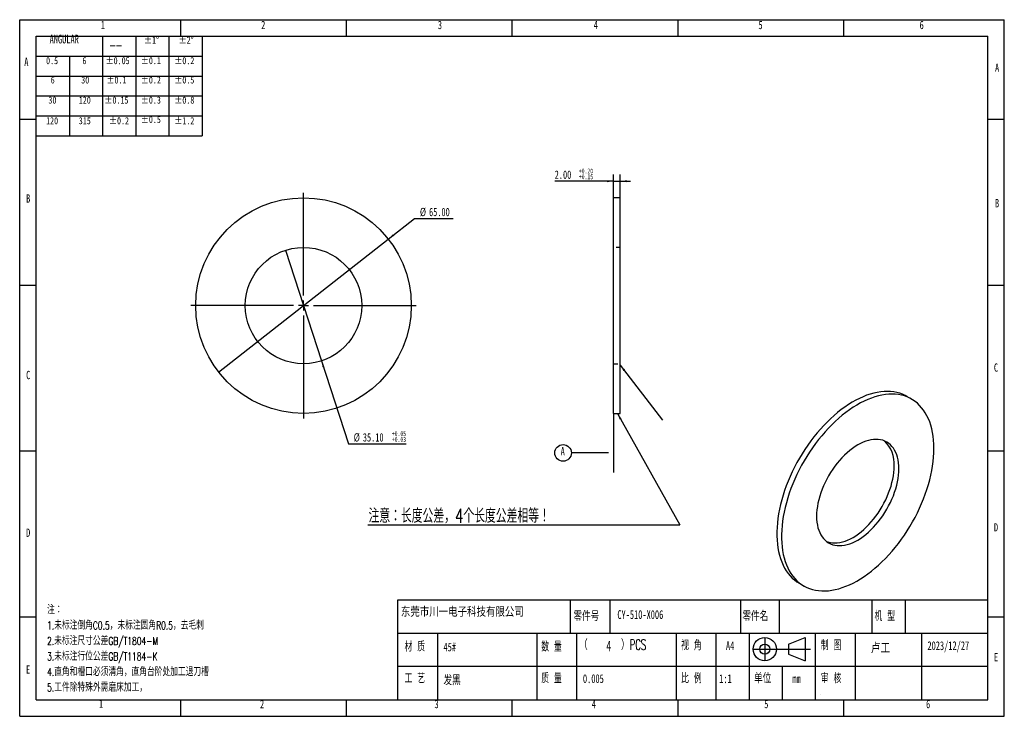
# Model space of a CAD drawing. Extents: x 0 to 297, y 0 to 210.
import ezdxf

# ---------------------------------------------------------------- set-up
doc = ezdxf.new("R2010")
doc.units = 0
doc.linetypes.add('SLD-实线', pattern=[0])
doc.linetypes.add('SLD-虚线', pattern=[1.905, 1.27, -0.635])
doc.layers.get('0').update_dxf_attribs({"linetype": 'CONTINUOUS'})
doc.layers.add('图框', color=7, linetype='SLD-实线')
doc.styles.add('SLDTEXTSTYLE0', font='TXT', dxfattribs={"width": 0.7})
doc.styles.add('SLDTEXTSTYLE1', font='TXT', dxfattribs={"width": 0.633333, "bigfont": 'bigfont'})
doc.styles.add('SLDTEXTSTYLE2', font='TXT', dxfattribs={"width": 0.7, "bigfont": 'bigfont'})
doc.styles.add('SLDTEXTSTYLE3', font='TXT', dxfattribs={"width": 0.590909, "bigfont": 'bigfont'})
doc.dimstyles.new('SLDDIMSTYLE0', dxfattribs={"dimtxt": 2.5, "dimasz": 2, "dimexe": 0, "dimexo": 0.0625, "dimtad": 0, "dimtih": 1, "dimtoh": 1, "dimdec": 1, "dimrnd": 1e-09, "dimzin": 4, "dimtxsty": 'SLDTEXTSTYLE0', "dimblk1": 'NONE', "dimsah": 1, "dimcen": 0, "dimazin": 3, "dimtol": 1, "dimtp": 0.05, "dimtm": -0.03, "dimtfac": 1, "dimtdec": 1, "dimtmove": 0, "dimatfit": 3, "dimtolj": 1})
doc.dimstyles.new('SLDDIMSTYLE1', dxfattribs={"dimtxt": 2.5, "dimasz": 2, "dimexe": 0, "dimexo": 0.0625, "dimtad": 0, "dimtih": 1, "dimtoh": 1, "dimdec": 1, "dimrnd": 1e-09, "dimzin": 4, "dimtxsty": 'SLDTEXTSTYLE0', "dimblk1": 'NONE', "dimsah": 1, "dimcen": 0, "dimazin": 3, "dimtfac": 1, "dimtdec": 1, "dimtmove": 0, "dimatfit": 3, "dimtolj": 1, "dimtzin": 12})
doc.dimstyles.new('SLDDIMSTYLE2', dxfattribs={"dimtxt": 2.5, "dimasz": 2, "dimexe": 0, "dimexo": 0.0625, "dimtad": 2, "dimdec": 1, "dimrnd": 1e-09, "dimzin": 4, "dimtxsty": 'SLDTEXTSTYLE0', "dimsah": 1, "dimcen": 0.09, "dimazin": 3, "dimtol": 1, "dimtp": 0.2, "dimtm": -0.15, "dimtfac": 1, "dimtdec": 1, "dimtmove": 0, "dimatfit": 3, "dimtolj": 1, "dimtzin": 0})
doc.dimstyles.new('SLDDIMSTYLE3', dxfattribs={"dimtxt": 0.18, "dimasz": 2, "dimexe": 0, "dimexo": 0.0625, "dimgap": 0, "dimtad": 0, "dimtih": 1, "dimtoh": 1, "dimdec": 0, "dimrnd": 1e-09, "dimzin": 0, "dimtxsty": 'STANDARD', "dimsah": 1, "dimcen": 0.09, "dimazin": 3, "dimtfac": 2, "dimtdec": 0, "dimtofl": 0, "dimtmove": 0, "dimatfit": 3, "dimtolj": 1, "dimtzin": 0})

# ---------------------------------------------------------------- blocks, each defined once
blk = doc.blocks.new('_D')
at = {"layer": '图框'}
for p, q in [((80.17, 140.5), (91.03, 107.12)), ((91.03, 107.12), (99.15, 82.12)), ((99.15, 82.12), (116.6, 82.12))]:
    blk.add_line(p, q, dxfattribs=at)
blk.add_solid([(91.03, 107.12), (91.36, 105.13), (91.93, 105.31)], dxfattribs=at)
at = {"layer": '图框', "attachment_point": 1, "style": 'SLDTEXTSTYLE0'}
for s, insert, char_height in [('%%c', (100.74, 85.34), 2.5), ('35.10', (103.51, 85.34), 2.5), ('+', (112.24, 85.96), 1.5), ('+', (112.24, 84.21), 1.5), ('0.05', (113.11, 85.96), 1.5), ('0.03', (113.11, 84.21), 1.5)]:
    blk.add_mtext(s, dxfattribs=dict(at, insert=insert, char_height=char_height))
blk = doc.blocks.new('_NONE')
blk = doc.blocks.new('_D_1')
at = {"layer": '图框'}
for p, q in [((111.19, 143.84), (119.12, 150.05)), ((119.12, 150.05), (130.75, 150.05)), ((60.01, 103.78), (111.19, 143.84))]:
    blk.add_line(p, q, dxfattribs=at)
blk.add_solid([(111.19, 143.84), (112.95, 144.84), (112.58, 145.31)], dxfattribs=at)
at = {"layer": '图框', "char_height": 2.5, "attachment_point": 1, "style": 'SLDTEXTSTYLE0'}
for s, insert in [('%%c', (120.71, 153.28)), ('65.00', (123.47, 153.28))]:
    blk.add_mtext(s, dxfattribs=dict(at, insert=insert))
blk = doc.blocks.new('SW_CENTERMARKSYMBOL_0')
at = {"layer": '图框', "color": 0}
for p, q in [((0, 3), (0, 34)), ((-3, 0), (-34, 0)), ((0, 0), (-1.5, 0)), ((0, 0), (0, 1.5)), ((0, 0), (0, -1.5)), ((0, 0), (1.5, 0)), ((3, 0), (34, 0)), ((0, -3), (0, -34))]:
    blk.add_line(p, q, dxfattribs=at)
blk = doc.blocks.new('_D_2')
at = {"layer": '图框'}
for p, q in [((179.15, 161.31), (161.38, 161.31)), ((179.15, 156.31), (179.15, 163.31)), ((179.15, 161.31), (181.15, 161.31)), ((181.15, 156.31), (181.15, 163.31)), ((181.15, 161.31), (184.25, 161.31))]:
    blk.add_line(p, q, dxfattribs=at)
for points in [[(179.15, 161.31), (177.15, 161.61), (177.15, 161.01)], [(181.15, 161.31), (183.15, 161.01), (183.15, 161.61)]]:
    blk.add_solid(points, dxfattribs=at)
at = {"layer": '图框', "attachment_point": 1, "style": 'SLDTEXTSTYLE0'}
for s, insert, char_height in [('2.00', (161.38, 164.53), 2.5), ('+', (168.66, 165.15), 1.5), ('0.20', (169.53, 165.15), 1.5), ('0.15', (169.53, 163.41), 1.5), ('+', (168.66, 163.41), 1.5)]:
    blk.add_mtext(s, dxfattribs=dict(at, insert=insert, char_height=char_height))
blk = doc.blocks.new('SW_NOTE_0')
at = {"layer": '图框', "color": 0}
blk.add_line((-94.12, 0), (0, 0), dxfattribs=at)
at = {"layer": '图框', "color": 0, "insert": (-93.87, 4.85), "char_height": 4.2333, "attachment_point": 1, "style": 'SLDTEXTSTYLE2'}
blk.add_mtext('注意：长度公差，4个长度公差相等！', dxfattribs=at)
blk = doc.blocks.new('SW_DATUMTAG_0')
at = {"layer": '图框', "color": 0}
for p, q in [((15.98, 13.35), (15.98, -4.48)), ((14.46, 1.45), (3.23, 1.45))]:
    blk.add_line(p, q, dxfattribs=at)
blk.add_circle((0.73, 1.45), 2.5, dxfattribs=at)
at = {"layer": '图框', "color": 0, "insert": (0, 3.22), "char_height": 2.5, "attachment_point": 1, "style": 'SLDTEXTSTYLE0'}
blk.add_mtext('A', dxfattribs=at)

msp = doc.modelspace()

# ---------------------------------------------------------------- linework, layer by layer
at = {"color": 7, "linetype": 'SLD-实线'}
for p, q in [((181.15, 156.31), (179.15, 156.31)), ((179.15, 123.81), (179.15, 156.31)), ((181.15, 123.81), (181.15, 156.31)), ((179.15, 91.31), (179.15, 123.81)), ((181.15, 91.31), (181.15, 123.81)), ((269.03, 95.61), (267.61, 96.43)), ((179.15, 91.31), (181.15, 91.31)), ((235.11, 40.14), (236.53, 39.32))]:
    msp.add_line(p, q, dxfattribs=at)
at = {"color": 7, "linetype": 'SLD-虚线'}
for p, q in [((181.15, 141.36), (179.15, 141.36)), ((179.15, 106.26), (181.15, 106.26))]:
    msp.add_line(p, q, dxfattribs=at)
at = {"color": 7, "linetype": 'SLD-实线', "flags": 128}
for points in [[(267.61, 96.43), (267.12, 96.7), (266.3, 97.07), (265.44, 97.38), (264.56, 97.63), (263.64, 97.8), (262.69, 97.91), (261.72, 97.95), (260.73, 97.92), (259.71, 97.83), (258.67, 97.66), (257.62, 97.43), (256.55, 97.13), (255.47, 96.77), (254.39, 96.34), (253.29, 95.84), (252.19, 95.28), (251.09, 94.66), (249.99, 93.98), (248.89, 93.24), (247.8, 92.44), (246.71, 91.59), (245.64, 90.68), (244.58, 89.72), (243.53, 88.71), (242.51, 87.66), (241.5, 86.56), (240.51, 85.42), (239.56, 84.23), (238.62, 83.02), (237.72, 81.76), (236.85, 80.48), (236.01, 79.17), (235.21, 77.84), (234.45, 76.48), (233.72, 75.1), (233.03, 73.71), (232.39, 72.3), (231.79, 70.89), (231.24, 69.47), (230.73, 68.05), (230.27, 66.63), (229.85, 65.21), (229.49, 63.8), (229.18, 62.4), (228.92, 61.01), (228.71, 59.64), (228.55, 58.29), (228.44, 56.96), (228.39, 55.66), (228.39, 54.38), (228.44, 53.14), (228.55, 51.94), (228.71, 50.77), (228.92, 49.64), (229.18, 48.56), (229.49, 47.52), (229.85, 46.52), (230.27, 45.58), (230.73, 44.69), (231.24, 43.86), (231.79, 43.08), (232.39, 42.36), (233.03, 41.69), (233.72, 41.09), (234.45, 40.56), (235.11, 40.14)], [(275.76, 80.73), (275.73, 81.99), (275.65, 83.21), (275.52, 84.4), (275.34, 85.55), (275.1, 86.66), (274.81, 87.72), (274.48, 88.74), (274.09, 89.7), (273.65, 90.62), (273.17, 91.48), (272.63, 92.29), (272.06, 93.04), (271.43, 93.73), (270.77, 94.36), (270.06, 94.93), (269.32, 95.44), (268.53, 95.88), (267.71, 96.26), (266.86, 96.57), (265.97, 96.81), (265.05, 96.99), (264.11, 97.1), (263.14, 97.14), (262.14, 97.11), (261.12, 97.01), (260.09, 96.85), (259.04, 96.61), (257.97, 96.32), (256.89, 95.95), (255.8, 95.52), (254.7, 95.02), (253.6, 94.46), (252.5, 93.84), (251.4, 93.16), (250.3, 92.42), (249.21, 91.62), (248.13, 90.77), (247.05, 89.86), (245.99, 88.9), (244.95, 87.9), (243.92, 86.84), (242.91, 85.74), (241.93, 84.6), (240.97, 83.42), (240.04, 82.2), (239.14, 80.95), (238.27, 79.67), (237.43, 78.36), (236.63, 77.02), (235.86, 75.66), (235.13, 74.29), (234.45, 72.89), (233.8, 71.49), (233.2, 70.07), (232.65, 68.65), (232.14, 67.23), (231.68, 65.81), (231.27, 64.39), (230.9, 62.98), (230.59, 61.58), (230.33, 60.19), (230.12, 58.82), (229.96, 57.47), (229.86, 56.14), (229.8, 54.84), (229.8, 53.57), (229.86, 52.33), (229.96, 51.12), (230.12, 49.95), (230.33, 48.82), (230.59, 47.74), (230.9, 46.7), (231.27, 45.71), (231.68, 44.77), (232.14, 43.88), (232.65, 43.04), (233.2, 42.26), (233.8, 41.54), (234.45, 40.88), (235.13, 40.28), (235.86, 39.74), (236.63, 39.27), (237.43, 38.86), (238.27, 38.51), (239.14, 38.24), (240.04, 38.03), (240.97, 37.88), (241.93, 37.81), (242.91, 37.8), (243.92, 37.87), (244.95, 38), (245.99, 38.2), (247.05, 38.46), (248.13, 38.79), (249.21, 39.19), (250.3, 39.65), (251.4, 40.18), (252.5, 40.77), (253.6, 41.42), (254.7, 42.13), (255.8, 42.9), (256.89, 43.73), (257.97, 44.61), (259.04, 45.54), (260.09, 46.53), (261.12, 47.56), (262.14, 48.64), (263.14, 49.76), (264.11, 50.92), (265.05, 52.12), (265.97, 53.36), (266.86, 54.62), (267.71, 55.92), (268.53, 57.24), (269.32, 58.59), (270.06, 59.96), (270.77, 61.34), (271.43, 62.74), (272.06, 64.15), (272.63, 65.57), (273.17, 66.99), (273.65, 68.41), (274.09, 69.83), (274.48, 71.25), (274.81, 72.66), (275.1, 74.05), (275.34, 75.43), (275.52, 76.79), (275.65, 78.13), (275.73, 79.45), (275.76, 80.73)], [(265.19, 74.63), (265.16, 75.55), (265.08, 76.44), (264.95, 77.29), (264.76, 78.1), (264.53, 78.86), (264.24, 79.57), (263.91, 80.23), (263.52, 80.84), (263.1, 81.38), (262.62, 81.87), (262.11, 82.3), (261.55, 82.67), (260.96, 82.96), (260.33, 83.2), (259.67, 83.36), (258.98, 83.46), (258.27, 83.49), (257.53, 83.45), (256.77, 83.34), (255.99, 83.16), (255.2, 82.92), (254.4, 82.61), (253.59, 82.24), (252.78, 81.8), (251.97, 81.3), (251.16, 80.74), (250.36, 80.12), (249.57, 79.45), (248.79, 78.73), (248.03, 77.96), (247.29, 77.15), (246.57, 76.3), (245.88, 75.4), (245.22, 74.47), (244.6, 73.52), (244, 72.53), (243.45, 71.53), (242.93, 70.51), (242.46, 69.47), (242.03, 68.43), (241.65, 67.38), (241.31, 66.33), (241.03, 65.29), (240.79, 64.26), (240.61, 63.24), (240.47, 62.23), (240.39, 61.26), (240.37, 60.3), (240.39, 59.38), (240.47, 58.49), (240.61, 57.64), (240.79, 56.84), (241.03, 56.08), (241.31, 55.36), (241.65, 54.7), (242.03, 54.1), (242.46, 53.55), (242.93, 53.06), (243.45, 52.63), (244, 52.27), (244.6, 51.97), (245.22, 51.74), (245.88, 51.57), (246.57, 51.47), (247.29, 51.45), (248.03, 51.49), (248.79, 51.59), (249.57, 51.77), (250.36, 52.01), (251.16, 52.32), (251.97, 52.7), (252.78, 53.14), (253.59, 53.64), (254.4, 54.19), (255.2, 54.81), (255.99, 55.48), (256.77, 56.2), (257.53, 56.97), (258.27, 57.78), (258.98, 58.64), (259.67, 59.53), (260.33, 60.46), (260.96, 61.42), (261.55, 62.4), (262.11, 63.4), (262.62, 64.43), (263.1, 65.46), (263.52, 66.51), (263.91, 67.55), (264.24, 68.6), (264.53, 69.64), (264.76, 70.68), (264.95, 71.7), (265.08, 72.7), (265.16, 73.68), (265.19, 74.63)], [(243.32, 52.73), (243.81, 52.55), (244.47, 52.39), (245.16, 52.29), (245.87, 52.26), (246.61, 52.3), (247.37, 52.41), (248.15, 52.59), (248.94, 52.83), (249.74, 53.14), (250.55, 53.52), (251.36, 53.95), (252.17, 54.45), (252.98, 55.01), (253.78, 55.63), (254.58, 56.3), (255.35, 57.02), (256.11, 57.79), (256.85, 58.6), (257.57, 59.45), (258.26, 60.35), (258.92, 61.28), (259.55, 62.23), (260.14, 63.22), (260.69, 64.22), (261.21, 65.24), (261.68, 66.28), (262.11, 67.32), (262.49, 68.37), (262.83, 69.42), (263.11, 70.46), (263.35, 71.49), (263.53, 72.51), (263.67, 73.52), (263.75, 74.49), (263.77, 75.45)]]:
    msp.add_lwpolyline(points, dxfattribs=at)
at = {"color": 7, "linetype": 'SLD-实线'}
for radius in [32.5, 17.55]:
    msp.add_circle((85.6, 123.81), radius, dxfattribs=at)
msp.add_arc((254.64, 76.25), 9.17, 354.9832, 47.6495, dxfattribs=at)
at = {"layer": '图框'}
for p, q in [((-0.01, 0), (-0.01, 210)), ((-0.01, 210), (296.99, 210)), ((48.49, 210), (48.49, 205)), ((98.49, 210), (98.49, 205)), ((148.49, 210), (148.49, 205)), ((198.49, 210), (198.49, 205)), ((248.49, 210), (248.49, 205)), ((296.99, 0), (296.99, 210)), ((24.99, 205), (24.99, 175)), ((34.99, 205), (34.99, 175)), ((44.99, 205), (44.99, 175)), ((54.99, 205), (54.99, 175)), ((4.99, 199), (54.99, 199)), ((14.99, 199), (14.99, 175)), ((4.99, 193), (54.99, 193)), ((4.99, 187), (54.99, 187)), ((-0.01, 180), (4.99, 180)), ((4.99, 181), (54.99, 181)), ((291.99, 180), (296.99, 180)), ((4.99, 175), (54.99, 175)), ((-0.01, 130), (4.99, 130)), ((291.99, 130), (296.99, 130)), ((-0.01, 80), (4.99, 80)), ((291.99, 80), (296.99, 80)), ((291.99, 35), (113.99, 35)), ((113.99, 35), (113.99, 5)), ((165.99, 35), (165.99, 25)), ((177.99, 35), (177.99, 25)), ((217.41, 35), (217.41, 25)), ((229.07, 35), (229.07, 25)), ((257.05, 35), (257.05, 25)), ((267.09, 35), (267.09, 25)), ((-0.01, 30), (4.99, 30)), ((291.99, 30), (296.99, 30)), ((291.99, 25), (113.99, 25)), ((125.99, 25), (125.99, 5)), ((155.99, 25), (155.99, 5)), ((167.99, 25), (167.99, 5)), ((197.99, 25), (197.99, 5)), ((209.99, 25), (209.99, 5)), ((219.99, 25), (219.99, 5)), ((239.99, 25), (239.99, 5)), ((251.99, 25), (251.99, 5)), ((271.99, 25), (271.99, 5)), ((224.74, 23.74), (224.74, 16.74)), ((231.92, 21.74), (236.92, 23.74)), ((231.92, 21.74), (231.92, 18.74)), ((236.92, 23.74), (236.92, 16.74)), ((221.19, 20.24), (238.53, 20.24)), ((231.92, 18.74), (236.92, 16.74)), ((291.99, 15), (113.99, 15)), ((229.99, 15), (229.99, 5)), ((241.42, 6.44), (241.42, 6.43)), ((48.49, 5), (48.49, 0)), ((98.49, 5), (98.49, 0)), ((148.49, 5), (148.49, 0)), ((198.49, 5), (198.49, 0)), ((248.49, 5), (248.49, 0)), ((-0.01, 0), (296.99, 0))]:
    msp.add_line(p, q, dxfattribs=at)
at = {"layer": '图框', "linetype": 'SLD-实线'}
for p, q in [((4.99, 5), (4.99, 205)), ((4.99, 205), (291.99, 205)), ((291.99, 5), (291.99, 205)), ((4.99, 5), (291.99, 5))]:
    msp.add_line(p, q, dxfattribs=at)
at = {"layer": '图框'}
for radius in [3.5, 1.5]:
    msp.add_circle((224.74, 20.24), radius, dxfattribs=at)

# ---------------------------------------------------------------- block references
for name, p in [('SW_CENTERMARKSYMBOL_0', (85.6, 123.81)), ('SW_DATUMTAG_0', (163.17, 77.96)), ('SW_NOTE_0', (199.08, 57.72))]:
    msp.add_blockref(name, p, dxfattribs=at)

# ---------------------------------------------------------------- texts
at = {"layer": '图框', "attachment_point": 1}
for s, insert, char_height, style in [('1', (24.45, 209.66), 2.5, 'SLDTEXTSTYLE0'), ('2', (72.83, 209.66), 2.5, 'SLDTEXTSTYLE0'), ('3', (126.14, 209.66), 2.5, 'SLDTEXTSTYLE0'), ('4', (173.15, 209.66), 2.5, 'SLDTEXTSTYLE0'), ('5', (222.84, 209.66), 2.5, 'SLDTEXTSTYLE0'), ('6', (271.44, 209.66), 2.5, 'SLDTEXTSTYLE0'), ('ANGULAR', (9.02, 205.5), 2.646, 'SLDTEXTSTYLE0'), ('±1°', (37.49, 204.92), 2.117, 'SLDTEXTSTYLE0'), ('±2°', (47.93, 204.92), 2.117, 'SLDTEXTSTYLE0'), ('——', (27.08, 204.21), 3.5, 'SLDTEXTSTYLE2'), ('A', (1.38, 198.54), 2.5, 'SLDTEXTSTYLE0'), ('0.5', (7.95, 198.72), 2.117, 'SLDTEXTSTYLE0'), ('6', (18.91, 198.72), 2.12, 'SLDTEXTSTYLE0'), ('±0.05', (25.91, 198.72), 2.117, 'SLDTEXTSTYLE0'), ('±0.1', (36.54, 198.72), 2.117, 'SLDTEXTSTYLE0'), ('±0.2', (46.63, 198.72), 2.117, 'SLDTEXTSTYLE0'), ('A', (294.19, 196.79), 2.5, 'SLDTEXTSTYLE0'), ('±0.1', (26.15, 192.89), 2.117, 'SLDTEXTSTYLE0'), ('±0.2', (36.54, 192.89), 2.117, 'SLDTEXTSTYLE0'), ('±0.5', (46.63, 192.89), 2.117, 'SLDTEXTSTYLE0'), ('6', (9.36, 192.89), 2.12, 'SLDTEXTSTYLE0'), ('30', (18.56, 192.89), 2.117, 'SLDTEXTSTYLE0'), ('30', (8.65, 186.82), 2.117, 'SLDTEXTSTYLE0'), ('120', (17.82, 186.82), 2.117, 'SLDTEXTSTYLE0'), ('±0.15', (25.54, 186.82), 2.117, 'SLDTEXTSTYLE0'), ('±0.3', (36.54, 186.82), 2.117, 'SLDTEXTSTYLE0'), ('±0.8', (46.63, 186.82), 2.117, 'SLDTEXTSTYLE0'), ('±0.5', (36.54, 180.99), 2.117, 'SLDTEXTSTYLE0'), ('120', (7.95, 180.6), 2.117, 'SLDTEXTSTYLE0'), ('315', (17.82, 180.6), 2.117, 'SLDTEXTSTYLE0'), ('±0.2', (26.93, 180.6), 2.117, 'SLDTEXTSTYLE0'), ('±1.2', (46.63, 180.6), 2.117, 'SLDTEXTSTYLE0'), ('B', (1.93, 157.36), 2.5, 'SLDTEXTSTYLE0'), ('B', (294.19, 155.93), 2.5, 'SLDTEXTSTYLE0'), ('C', (1.93, 104.13), 2.5, 'SLDTEXTSTYLE0'), ('C', (293.86, 106.39), 2.5, 'SLDTEXTSTYLE0'), ('D', (1.93, 56.6), 2.5, 'SLDTEXTSTYLE0'), ('D', (293.86, 58.22), 2.5, 'SLDTEXTSTYLE0'), ('注：', (8.26, 33.25), 2.381, 'SLDTEXTSTYLE2'), ('东莞市川一电子科技有限公司', (114.97, 32.92), 2.9104, 'SLDTEXTSTYLE2'), ('零件号', (167.03, 31.39), 2.646, 'SLDTEXTSTYLE2'), ('CY-510-X006', (180.27, 31.99), 2.6458, 'SLDTEXTSTYLE0'), ('零件名', (218, 31.39), 2.646, 'SLDTEXTSTYLE2'), ('机 型', (257.85, 31.39), 2.646, 'SLDTEXTSTYLE1'), ('1.未标注倒角C0.5，未标注圆角R0.5，去毛刺', (8.26, 28.58), 2.3813, 'SLDTEXTSTYLE2'), ('2.未标注尺寸公差GB/T1804-M', (8.26, 23.9), 2.3813, 'SLDTEXTSTYLE2'), ('材 质', (116.09, 22.21), 2.646, 'SLDTEXTSTYLE1'), ('45#', (127.84, 22.21), 2.646, 'SLDTEXTSTYLE0'), ('数 量', (157.34, 22.21), 2.646, 'SLDTEXTSTYLE1'), ('（      ）PCS', (168.7, 23.19), 3.175, 'SLDTEXTSTYLE3'), ('4', (176.92, 22.79), 3.17, 'SLDTEXTSTYLE0'), ('视 角', (199.51, 22.61), 2.646, 'SLDTEXTSTYLE1'), ('A4', (213.02, 22.61), 2.646, 'SLDTEXTSTYLE0'), ('制 图', (241.64, 22.61), 2.646, 'SLDTEXTSTYLE1'), ('卢工', (256.76, 22.18), 3.175, 'SLDTEXTSTYLE2'), ('2023/12/27', (273.8, 22.61), 2.646, 'SLDTEXTSTYLE0'), ('3.未标注行位公差GB/T1184-K', (8.26, 19.23), 2.3813, 'SLDTEXTSTYLE2'), ('E', (293.86, 19.08), 2.5, 'SLDTEXTSTYLE0'), ('E', (1.93, 15.35), 2.5, 'SLDTEXTSTYLE0'), ('4.直角和槽口必须清角，直角台阶处加工退刀槽', (8.26, 14.55), 2.3813, 'SLDTEXTSTYLE2'), ('工 艺', (116.09, 12.67), 2.646, 'SLDTEXTSTYLE1'), ('发黑', (127.84, 12.06), 2.646, 'SLDTEXTSTYLE2'), ('质 量', (157.34, 12.67), 2.646, 'SLDTEXTSTYLE1'), ('0.005', (169.89, 12.67), 2.646, 'SLDTEXTSTYLE0'), ('比 例', (199.51, 12.67), 2.646, 'SLDTEXTSTYLE1'), ('1:1', (211, 12.67), 2.646, 'SLDTEXTSTYLE0'), ('单位', (221.52, 12.67), 2.646, 'SLDTEXTSTYLE2'), ('mm', (233.06, 12.67), 2.646, 'SLDTEXTSTYLE0'), ('审 核', (241.64, 12.67), 2.646, 'SLDTEXTSTYLE1'), ('5.工件除特殊外需磨床加工，', (8.26, 9.88), 2.3813, 'SLDTEXTSTYLE2'), ('1', (23.91, 5.09), 2.5, 'SLDTEXTSTYLE0'), ('2', (72.49, 4.94), 2.5, 'SLDTEXTSTYLE0'), ('3', (125.12, 4.94), 2.5, 'SLDTEXTSTYLE0'), ('4', (172.57, 4.94), 2.5, 'SLDTEXTSTYLE0'), ('5', (224.58, 4.94), 2.5, 'SLDTEXTSTYLE0'), ('6', (273.39, 4.94), 2.5, 'SLDTEXTSTYLE0')]:
    msp.add_mtext(s, dxfattribs=dict(at, insert=insert, char_height=char_height, style=style))

# ---------------------------------------------------------------- dimensions: what is measured, and where the dimension line sits
at = {"layer": '图框'}
dim = msp.add_linear_dim(base=(181.15, 161.31), p1=(179.15, 156.31), p2=(181.15, 156.31), dimstyle='SLDDIMSTYLE2', dxfattribs=at)
dim.commit()
dim.dimension.update_dxf_attribs({"geometry": '_D_2', "text_midpoint": (167.2, 161.31), "dimtype": 160})
for p1, p2, dimstyle, picture, middle in [((60.01, 103.78), (111.19, 143.84), 'SLDDIMSTYLE1', '_D_1', (125.73, 152.26)), ((80.17, 140.5), (91.03, 107.12), 'SLDDIMSTYLE0', '_D', (108.67, 84.32))]:
    dim = msp.add_diameter_dim_2p(p1=p1, p2=p2, dimstyle=dimstyle, dxfattribs=at)
    dim.commit()
    dim.dimension.update_dxf_attribs({"geometry": picture, "text_midpoint": middle, "dimtype": 163})

# ---------------------------------------------------------------- leaders
for points in [[(181.15, 105.85), (193.88, 89.3)], [(180.3, 91.31), (199.08, 57.72)]]:
    msp.add_leader(points, dimstyle='SLDDIMSTYLE3', dxfattribs=at)

doc.saveas('drawing.dxf')
